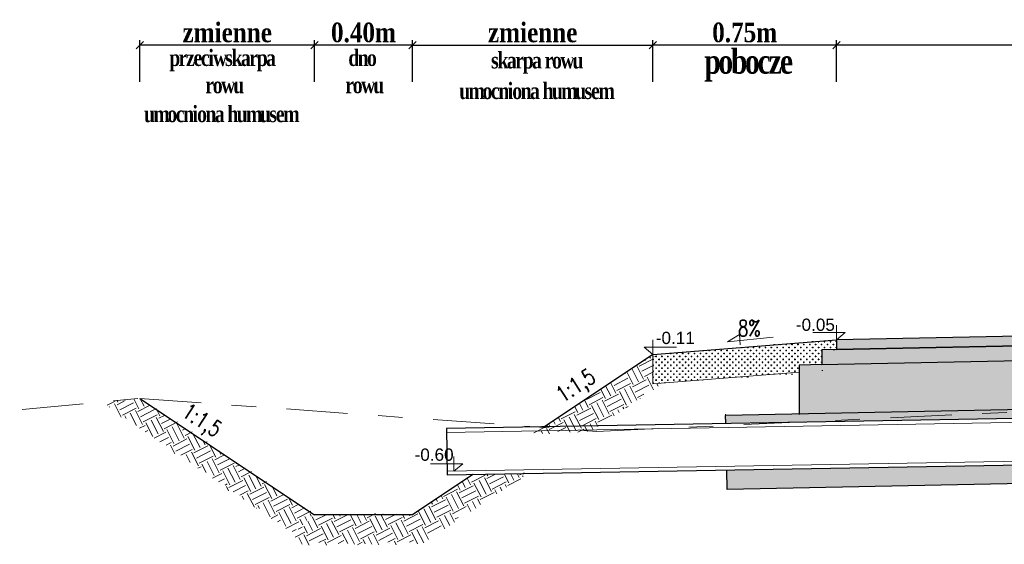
# Model space of a CAD drawing. Header units: metres. Extents: x 7443217.8 to 7443294, y 5637144.8 to 5637207.3.
# Tile 20 of 23: x 7443274 to 7443278, y 5637178.3 to 5637180.5. Entities that reach past the tile are written whole.
import ezdxf
from ezdxf.enums import TextEntityAlignment as Align

# ---------------------------------------------------------------- set-up
doc = ezdxf.new("R2010")
doc.units = ezdxf.units.M
for name, pattern in [('AUSGEZOGEN', [0]), ('CIĄGŁA', [0]), ('DASHDOT2', [0.5, 0.25, -0.125, 0, -0.125])]:
    doc.linetypes.add(name, pattern=pattern)
doc.layers.get('Defpoints').update_dxf_attribs({"true_color": 0x999999})
for name, color, linetype, lineweight in [('+wymiar', 7, 'Continuous', 9), ('cienko', 7, 'CIĄGŁA', 30), ('F00000', 7, 'AUSGEZOGEN', 13), ('Wymiary', 7, 'Continuous', 15)]:
    doc.layers.add(name, color=color, linetype=linetype, lineweight=lineweight)
for name, color, linetype in [('3_p', 7, 'Continuous'), ('__pp22', 7, 'Continuous'), ('K_wymiar', 7, 'Continuous')]:
    doc.layers.add(name, color=color, linetype=linetype)
doc.styles.add('romans1', font='timesbd.ttf', dxfattribs={"width": 0.85})
doc.styles.add('style1', font='romans.shx', dxfattribs={"width": 0.75, "height": 7})
doc.styles.add('style4', font='arial.ttf', dxfattribs={"height": 21})
doc.dimstyles.new('magda 25', dxfattribs={"dimtxt": 0.08, "dimasz": 0.03, "dimexe": 0.02, "dimexo": 0, "dimgap": 0.01, "dimtad": 1, "dimzin": 0, "dimdsep": 46, "dimtxsty": 'romans1', "dimblk": 'OBLIQUE', "dimcen": 0.09, "dimazin": 0, "dimtfac": 1, "dimtmove": 0, "dimatfit": 2, "dimldrblk": 'OBLIQUE', "dimfxl": 0.15, "dimfxlon": 1, "dimtolj": 1, "dimtzin": 0, "dimarcsym": 0})

# ---------------------------------------------------------------- blocks, each defined once
blk = doc.blocks.new('_Oblique')
at = {"color": 0, "linetype": 'ByBlock', "lineweight": -2}
blk.add_line((-0.5, -0.5), (0.5, 0.5), dxfattribs=at)
blk = doc.blocks.new('*D897')
at = {"layer": '+wymiar', "color": 0, "lineweight": -2, "transparency": 16777216}
for p, q in [((7443277.358942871, 5637180.206099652), (7443277.358942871, 5637180.376099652)), ((7443279.858942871, 5637180.206099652), (7443279.858942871, 5637180.376099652)), ((7443279.858942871, 5637180.356099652), (7443277.358942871, 5637180.356099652))]:
    blk.add_line(p, q, dxfattribs=at)
at = {"layer": 'Defpoints', "color": 0, "lineweight": 13, "transparency": 16777216}
for p in [(7443277.358942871, 5637180.356099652), (7443277.358942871, 5637179.574639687), (7443279.858942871, 5637179.574639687)]:
    blk.add_point(p, dxfattribs=at)
at = {"layer": '+wymiar', "color": 0, "lineweight": -2, "transparency": 16777216, "xscale": 0.03, "yscale": 0.03, "zscale": 0.03, "rotation": 180}
blk.add_blockref('_Oblique', (7443277.358942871, 5637180.356099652), dxfattribs=at)
at = {"layer": '+wymiar', "color": 0, "lineweight": -2, "transparency": 16777216, "xscale": 0.03, "yscale": 0.03, "zscale": 0.03}
blk.add_blockref('_Oblique', (7443279.858942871, 5637180.356099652), dxfattribs=at)
at = {"layer": '+wymiar', "color": 0, "transparency": 16777216, "insert": (7443278.608942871, 5637180.4069089), "char_height": 0.08, "attachment_point": 5, "style": 'romans1'}
blk.add_mtext('\\A1;2.50m', dxfattribs=at)
blk = doc.blocks.new('*D898')
at = {"layer": '+wymiar', "color": 0, "lineweight": -2, "transparency": 16777216}
for p, q in [((7443276.608942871, 5637180.206099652), (7443276.608942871, 5637180.376099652)), ((7443277.358942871, 5637180.206099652), (7443277.358942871, 5637180.376099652)), ((7443277.358942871, 5637180.356099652), (7443276.608942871, 5637180.356099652))]:
    blk.add_line(p, q, dxfattribs=at)
at = {"layer": 'Defpoints', "color": 0, "lineweight": 13, "transparency": 16777216}
for p in [(7443276.608942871, 5637180.356099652), (7443276.608942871, 5637179.574639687), (7443277.358942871, 5637179.574639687)]:
    blk.add_point(p, dxfattribs=at)
at = {"layer": '+wymiar', "color": 0, "lineweight": -2, "transparency": 16777216, "xscale": 0.03, "yscale": 0.03, "zscale": 0.03, "rotation": 180}
blk.add_blockref('_Oblique', (7443276.608942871, 5637180.356099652), dxfattribs=at)
at = {"layer": '+wymiar', "color": 0, "lineweight": -2, "transparency": 16777216, "xscale": 0.03, "yscale": 0.03, "zscale": 0.03}
blk.add_blockref('_Oblique', (7443277.358942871, 5637180.356099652), dxfattribs=at)
at = {"layer": '+wymiar', "color": 0, "transparency": 16777216, "insert": (7443276.983942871, 5637180.4069089), "char_height": 0.08, "attachment_point": 5, "style": 'romans1'}
blk.add_mtext('\\A1;0.75m', dxfattribs=at)
blk = doc.blocks.new('*D902')
at = {"layer": '+wymiar', "color": 0, "lineweight": -2, "transparency": 16777216}
for p, q in [((7443275.227624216, 5637180.20609965), (7443275.227624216, 5637180.37609965)), ((7443275.627624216, 5637180.20609965), (7443275.627624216, 5637180.37609965)), ((7443275.627624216, 5637180.35609965), (7443275.227624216, 5637180.35609965))]:
    blk.add_line(p, q, dxfattribs=at)
at = {"layer": 'Defpoints', "color": 0, "lineweight": 13, "transparency": 16777216}
for p in [(7443275.227624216, 5637180.35609965), (7443275.227624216, 5637178.439879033), (7443275.627624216, 5637178.439879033)]:
    blk.add_point(p, dxfattribs=at)
at = {"layer": '+wymiar', "color": 0, "lineweight": -2, "transparency": 16777216, "xscale": 0.03, "yscale": 0.03, "zscale": 0.03, "rotation": 180}
blk.add_blockref('_Oblique', (7443275.227624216, 5637180.35609965), dxfattribs=at)
at = {"layer": '+wymiar', "color": 0, "lineweight": -2, "transparency": 16777216, "xscale": 0.03, "yscale": 0.03, "zscale": 0.03}
blk.add_blockref('_Oblique', (7443275.627624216, 5637180.35609965), dxfattribs=at)
at = {"layer": '+wymiar', "color": 0, "transparency": 16777216, "insert": (7443275.427624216, 5637180.406908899), "char_height": 0.08, "attachment_point": 5, "style": 'romans1'}
blk.add_mtext('\\A1;0.40m', dxfattribs=at)
blk = doc.blocks.new('*D900')
at = {"layer": '+wymiar', "color": 0, "lineweight": -2, "transparency": 16777216}
for p, q in [((7443274.515119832, 5637180.20609965), (7443274.515119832, 5637180.37609965)), ((7443275.227624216, 5637180.20609965), (7443275.227624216, 5637180.37609965)), ((7443275.227624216, 5637180.35609965), (7443274.515119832, 5637180.35609965))]:
    blk.add_line(p, q, dxfattribs=at)
at = {"layer": 'Defpoints', "color": 0, "lineweight": 13, "transparency": 16777216}
for p in [(7443274.515119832, 5637180.35609965), (7443274.515119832, 5637178.914881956), (7443275.227624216, 5637178.449509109)]:
    blk.add_point(p, dxfattribs=at)
at = {"layer": '+wymiar', "color": 0, "lineweight": -2, "transparency": 16777216, "xscale": 0.03, "yscale": 0.03, "zscale": 0.03, "rotation": 180}
blk.add_blockref('_Oblique', (7443274.515119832, 5637180.35609965), dxfattribs=at)
at = {"layer": '+wymiar', "color": 0, "lineweight": -2, "transparency": 16777216, "xscale": 0.03, "yscale": 0.03, "zscale": 0.03}
blk.add_blockref('_Oblique', (7443275.227624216, 5637180.35609965), dxfattribs=at)
at = {"layer": '+wymiar', "color": 0, "transparency": 16777216, "insert": (7443274.871372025, 5637180.407024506), "char_height": 0.08, "attachment_point": 5, "style": 'romans1'}
blk.add_mtext('\\A1;zmienne', dxfattribs=at)
blk = doc.blocks.new('*D901')
at = {"layer": '+wymiar', "color": 0, "lineweight": -2, "transparency": 16777216}
for p, q in [((7443275.627624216, 5637180.20609965), (7443275.627624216, 5637180.37609965)), ((7443276.609039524, 5637180.20609965), (7443276.609039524, 5637180.37609965)), ((7443275.627624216, 5637180.35609965), (7443276.609039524, 5637180.35609965))]:
    blk.add_line(p, q, dxfattribs=at)
at = {"layer": 'Defpoints', "color": 0, "lineweight": 13, "transparency": 16777216}
for p in [(7443276.609039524, 5637180.35609965), (7443276.609039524, 5637179.094155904), (7443275.627624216, 5637178.449509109)]:
    blk.add_point(p, dxfattribs=at)
at = {"layer": '+wymiar', "color": 0, "lineweight": -2, "transparency": 16777216, "xscale": 0.03, "yscale": 0.03, "zscale": 0.03, "rotation": 180}
blk.add_blockref('_Oblique', (7443275.627624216, 5637180.35609965), dxfattribs=at)
at = {"layer": '+wymiar', "color": 0, "lineweight": -2, "transparency": 16777216, "xscale": 0.03, "yscale": 0.03, "zscale": 0.03}
blk.add_blockref('_Oblique', (7443276.609039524, 5637180.35609965), dxfattribs=at)
at = {"layer": '+wymiar', "color": 0, "transparency": 16777216, "insert": (7443276.11833187, 5637180.407024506), "char_height": 0.08, "attachment_point": 5, "style": 'romans1'}
blk.add_mtext('\\A1;zmienne', dxfattribs=at)

msp = doc.modelspace()

# ---------------------------------------------------------------- hatches: boundary and pattern name
at = {"layer": '__pp22', "true_color": 0xc7c8ca}
h = msp.add_hatch(color=9, dxfattribs=at)
h.dxf.hatch_style = 1
h.paths.add_polyline_path([(7443277.358417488, 5637179.124826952), (7443277.358520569, 5637179.154114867), (7443282.377050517, 5637179.2544855), (7443282.377850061, 5637179.214504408), (7443277.359120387, 5637179.11411886), (7443277.359120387, 5637179.124124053)])
at = {"layer": '__pp22'}
h = msp.add_hatch(color=8, dxfattribs=at)
h.dxf.hatch_style = 1
h.paths.add_polyline_path([(7443277.298538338, 5637179.052866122), (7443277.298520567, 5637179.112906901), (7443282.43705123, 5637179.21568856), (7443282.437033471, 5637179.155689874)])
at = {"layer": 'cienko', "lineweight": 9}
h = msp.add_hatch(dxfattribs=at)
h.set_pattern_fill('EARTH', color=9, scale=0.01, angle=26.99999999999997)
h.set_pattern_definition([(26.99999999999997, (26.70783462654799, -12.99633481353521), (0.02775051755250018, 0.08540731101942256), [0.0635, -0.0635]), (26.99999999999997, (26.69702397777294, -12.97511772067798), (0.02775051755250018, 0.08540731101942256), [0.0635, -0.0635]), (26.99999999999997, (26.6862133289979, -12.95390062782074), (0.02775051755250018, 0.08540731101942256), [0.0635, -0.0635]), (116.9999999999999, (26.68968214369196, -12.94322471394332), (-0.08540731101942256, 0.02775051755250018), [0.0635, -0.0635]), (116.9999999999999, (26.7108992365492, -12.93241406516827), (-0.08540731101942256, 0.02775051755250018), [0.0635, -0.0635]), (116.9999999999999, (26.73211632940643, -12.92160341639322), (-0.08540731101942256, 0.02775051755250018), [0.0635, -0.0635])])
h.paths.add_polyline_path([(7443276.609039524, 5637179.094155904), (7443276.609039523, 5637178.973772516), (7443276.649673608, 5637178.977023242), (7443276.353011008, 5637178.779248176), (7443276.122946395, 5637178.770093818)])
h.paths.add_polyline_path([(7443276.096596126, 5637178.608304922), (7443275.874446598, 5637178.604427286), (7443275.627624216, 5637178.439879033), (7443275.227624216, 5637178.439879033), (7443275.142809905, 5637178.354987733), (7443275.177950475, 5637178.319879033), (7443275.663957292, 5637178.319879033)])
h = msp.add_hatch(dxfattribs=at)
h.set_pattern_fill('EARTH', color=9, scale=0.01, angle=26.99999999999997)
h.set_pattern_definition([(26.99999999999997, (25.54961425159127, -6.671656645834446), (0.02775051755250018, 0.08540731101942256), [0.0635, -0.0635]), (26.99999999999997, (25.53880360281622, -6.65043955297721), (0.02775051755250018, 0.08540731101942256), [0.0635, -0.0635]), (26.99999999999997, (25.52799295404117, -6.629222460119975), (0.02775051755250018, 0.08540731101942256), [0.0635, -0.0635]), (116.9999999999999, (25.53146176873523, -6.618546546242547), (-0.08540731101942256, 0.02775051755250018), [0.0635, -0.0635]), (116.9999999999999, (25.55267886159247, -6.607735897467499), (-0.08540731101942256, 0.02775051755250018), [0.0635, -0.0635]), (116.9999999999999, (25.5738959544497, -6.596925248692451), (-0.08540731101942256, 0.02775051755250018), [0.0635, -0.0635])])
h.paths.add_polyline_path([(7443274.356830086, 5637178.900019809), (7443274.515119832, 5637178.914881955), (7443275.223179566, 5637178.442842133), (7443275.142809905, 5637178.36461781)])
at = {"layer": 'F00000'}
h = msp.add_hatch(dxfattribs=at)
h.set_pattern_fill('CROSS', color=8, scale=0.0019, angle=90)
h.set_pattern_definition([(90, (9537.01354435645, -8196.003359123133), (-0.012065, 0.012065), [0.0060325, -0.0180975]), (180, (9537.016560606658, -8196.000342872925), (-0.012065, -0.012065), [0.0060325, -0.0180975])])
h.paths.add_polyline_path([(7443277.358520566, 5637179.154114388), (7443277.358379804, 5637179.114120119), (7443277.298520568, 5637179.112906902), (7443277.298538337, 5637179.052866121), (7443277.206006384, 5637179.051076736), (7443277.206006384, 5637179.021529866), (7443276.609039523, 5637178.973772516), (7443276.609039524, 5637179.094155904)])
h = msp.add_hatch(dxfattribs=at)
h.set_pattern_fill('CROSS', color=8, scale=0.0019, angle=90)
h.set_pattern_definition([(90, (9537.013641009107, -8195.957805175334), (-0.012065, 0.012065), [0.0060325, -0.0180975]), (180, (9537.016657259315, -8195.954788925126), (-0.012065, -0.012065), [0.0060325, -0.0180975])])
h.paths.add_polyline_path([(7443277.206006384, 5637178.849856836), (7443277.206006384, 5637179.051076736), (7443282.527015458, 5637179.157490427), (7443282.527030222, 5637178.958616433), (7443282.358978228, 5637178.95408794), (7443277.359907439, 5637178.854055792)])
h = msp.add_hatch(dxfattribs=at)
h.set_pattern_fill('ANSI33', color=8, scale=0.0081, angle=90)
h.set_pattern_definition([(135, (9537.013641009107, -8195.957805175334), (-0.03637003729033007, -0.03637003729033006), []), (135, (9537.013641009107, -8195.921435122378), (-0.03637003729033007, -0.03637003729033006), [0.0257175, -0.01285875])])
h.paths.add_polyline_path([(7443282.826968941, 5637178.72578402), (7443276.910545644, 5637178.622512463), (7443276.912129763, 5637178.54381089), (7443282.826968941, 5637178.663439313)])
h.paths.add_polyline_path([(7443276.906722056, 5637178.812474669), (7443282.82696894, 5637178.915812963), (7443282.826968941, 5637178.964679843), (7443282.358978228, 5637178.95408794), (7443277.359907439, 5637178.854055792), (7443276.906067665, 5637178.844985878)])

# ---------------------------------------------------------------- linework, layer by layer
at = {"layer": '+wymiar', "flags": 128}
for points in [[(7443282.377050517, 5637179.2544855), (7443277.358520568, 5637179.1541149)], [(7443277.100062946, 5637179.164092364), (7443276.91321649, 5637179.145485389), (7443276.962129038, 5637179.176013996), (7443276.966041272, 5637179.133840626)]]:
    msp.add_lwpolyline(points, dxfattribs=at)
at = {"lineweight": 15}
for points in [[(7443283.20100878, 5637178.907592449), (7443275.766300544, 5637178.776475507)], [(7443283.203805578, 5637178.747364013), (7443275.769073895, 5637178.617590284)]]:
    msp.add_lwpolyline(points, dxfattribs=at)
at = {"layer": '3_p', "color": 92, "linetype": 'DASHDOT2', "lineweight": 9}
msp.add_lwpolyline([(7443269.089255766, 5637178.668316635), (7443273.436428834, 5637178.813601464), (7443274.515119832, 5637178.914881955), (7443276.38070673, 5637178.7803502), (7443278.458450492, 5637178.876368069), (7443280.319577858, 5637178.779583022), (7443284.448280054, 5637178.958630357), (7443289.415564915, 5637179.449901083)], dxfattribs=at)
at = {"layer": 'cienko', "flags": 128}
for points in [[(7443282.377050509, 5637179.254485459), (7443277.358520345, 5637179.15412607)], [(7443282.377050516, 5637179.254485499), (7443277.358520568, 5637179.154114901)], [(7443277.358380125, 5637179.114104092), (7443282.43705123, 5637179.21568856), (7443282.437033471, 5637179.155689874)], [(7443282.377850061, 5637179.214504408), (7443277.359120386, 5637179.114118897)], [(7443276.609039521, 5637179.094155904), (7443277.358520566, 5637179.154114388)], [(7443277.296006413, 5637179.052817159), (7443282.527015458, 5637179.157490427), (7443282.527030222, 5637178.958616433), (7443276.906067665, 5637178.844985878)], [(7443277.358520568, 5637179.1541149), (7443277.358379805, 5637179.114120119), (7443277.298520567, 5637179.112906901), (7443277.298538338, 5637179.052866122), (7443277.206006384, 5637179.051076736), (7443277.206006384, 5637178.849856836)], [(7443276.609039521, 5637179.094155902), (7443276.167153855, 5637178.799565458)], [(7443283.200751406, 5637178.92233736), (7443275.766019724, 5637178.792563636), (7443275.769335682, 5637178.602592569), (7443283.204067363, 5637178.732366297)], [(7443274.515119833, 5637178.914881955), (7443275.227624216, 5637178.439879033)], [(7443276.906722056, 5637178.812474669), (7443276.906067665, 5637178.844985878)], [(7443282.826968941, 5637178.72578402), (7443282.826968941, 5637178.663439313), (7443276.912129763, 5637178.54381089), (7443276.910545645, 5637178.622512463)], [(7443275.874446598, 5637178.604427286), (7443275.627624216, 5637178.439879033)], [(7443275.627624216, 5637178.439879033), (7443275.227624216, 5637178.439879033), (7443275.227624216, 5637178.439879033)]]:
    msp.add_lwpolyline(points, dxfattribs=at)
at = {"layer": 'cienko', "lineweight": 5}
for points in [[(7443277.358520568, 5637179.154114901), (7443277.358520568, 5637179.214114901), (7443277.358520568, 5637179.184114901), (7443277.394520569, 5637179.184114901), (7443277.358520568, 5637179.154114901), (7443277.358520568, 5637179.184114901), (7443277.262520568, 5637179.184114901)], [(7443276.609039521, 5637179.094155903), (7443276.609039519, 5637179.154155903), (7443276.60903952, 5637179.124155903), (7443276.57303952, 5637179.124155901), (7443276.609039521, 5637179.094155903), (7443276.60903952, 5637179.124155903), (7443276.705039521, 5637179.124155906)], [(7443276.609039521, 5637179.094155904), (7443276.609039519, 5637179.154155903), (7443276.60903952, 5637179.124155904), (7443276.57303952, 5637179.124155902), (7443276.609039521, 5637179.094155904), (7443276.60903952, 5637179.124155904), (7443276.705039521, 5637179.124155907)], [(7443275.796943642, 5637178.618076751), (7443275.796943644, 5637178.678076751), (7443275.796943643, 5637178.648076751), (7443275.832943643, 5637178.648076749), (7443275.796943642, 5637178.618076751), (7443275.796943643, 5637178.648076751), (7443275.700943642, 5637178.648076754)], [(7443275.796943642, 5637178.618076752), (7443275.796943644, 5637178.678076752), (7443275.796943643, 5637178.648076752), (7443275.832943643, 5637178.64807675), (7443275.796943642, 5637178.618076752), (7443275.796943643, 5637178.648076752), (7443275.700943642, 5637178.648076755)], [(7443275.796943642, 5637178.618076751), (7443275.796943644, 5637178.678076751), (7443275.796943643, 5637178.648076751), (7443275.832943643, 5637178.648076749), (7443275.796943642, 5637178.618076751), (7443275.796943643, 5637178.648076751), (7443275.700943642, 5637178.648076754)], [(7443275.796943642, 5637178.618076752), (7443275.796943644, 5637178.678076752), (7443275.796943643, 5637178.648076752), (7443275.832943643, 5637178.64807675), (7443275.796943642, 5637178.618076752), (7443275.796943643, 5637178.648076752), (7443275.700943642, 5637178.648076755)]]:
    msp.add_lwpolyline(points, dxfattribs=at)
at = {"layer": 'F00000', "flags": 128}
for points in [[(7443277.358520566, 5637179.154114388), (7443276.609039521, 5637179.094155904)], [(7443277.206006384, 5637179.021529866), (7443276.609039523, 5637178.973772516)], [(7443277.302687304, 5637179.02926434), (7443277.298545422, 5637179.02893299)]]:
    msp.add_lwpolyline(points, dxfattribs=at)
at = {"layer": 'K_wymiar', "lineweight": 13, "flags": 128}
for points in [[(7443276.609039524, 5637179.094155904), (7443276.609039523, 5637178.973772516)], [(7443276.906006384, 5637178.851049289), (7443276.906778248, 5637178.81247565)], [(7443276.910579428, 5637178.622513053), (7443276.912129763, 5637178.545035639)]]:
    msp.add_lwpolyline(points, dxfattribs=at)

# ---------------------------------------------------------------- texts
at = {"lineweight": 15, "style": 'style1', "width": 0.75}
msp.add_text('8%%%', height=0.065, dxfattribs=at).set_placement((7443277.048780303, 5637179.201471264), align=Align.MIDDLE_RIGHT)
at = {"color": 7, "style": 'style4'}
msp.add_text('-0.05', height=0.05, dxfattribs=at).set_placement((7443277.192968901, 5637179.19039827))
for s, rotation, p in [('-0.11', 1.778695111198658e-06, (7443276.621042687, 5637179.136658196)), ('-0.60', 359.9999982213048, (7443275.636338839, 5637178.660579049))]:
    msp.add_text(s, height=0.05, rotation=rotation, dxfattribs=at).set_placement(p)
at = {"lineweight": 15, "style": 'style1', "width": 0.75}
for rotation, p in [(32.94851404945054, (7443276.363694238, 5637179.013856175)), (327.0514859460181, (7443274.83966573, 5637178.78130673))]:
    msp.add_text('1:1,5', height=0.065, rotation=rotation, dxfattribs=at).set_placement(p, align=Align.MIDDLE_RIGHT)
at = {"layer": 'Wymiary', "ltscale": 0.2, "attachment_point": 5, "style": 'romans1'}
for s, insert, char_height in [('\\A1;{\\W0.8;\\T0.85;przeciwskarpa\\P rowu}', (7443274.849490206, 5637180.247978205), 0.0666), ('\\A1;{\\W0.8;\\T0.85;dno\\P rowu}', (7443275.420988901, 5637180.248077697), 0.0666), ('\\A1;{\\W0.8;\\T0.85;pobocze}', (7443276.996219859, 5637180.273230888), 0.1), ('\\A1;{\\W0.8;\\T0.85;skarpa rowu}', (7443276.133672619, 5637180.283308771), 0.0666), ('\\A1;{\\W0.8;\\T0.85;umocniona humusem}', (7443276.131231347, 5637180.168740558), 0.0666), ('\\A1;{\\W0.8;\\T0.85;umocniona humusem}', (7443274.844450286, 5637180.074427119), 0.0666)]:
    msp.add_mtext(s, dxfattribs=dict(at, insert=insert, char_height=char_height))

# ---------------------------------------------------------------- dimensions: what is measured, and where the dimension line sits
at = {"layer": '+wymiar'}
dim = msp.add_linear_dim(base=(7443274.515119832, 5637180.35609965), p1=(7443275.227624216, 5637178.449509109), p2=(7443274.515119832, 5637178.914881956), angle=180, text='zmienne', dimstyle='magda 25', override={"dimpost": 'm'}, dxfattribs=at)
dim.commit()
dim.dimension.update_dxf_attribs({"geometry": '*D900', "text_midpoint": (7443274.871372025, 5637180.35609965), "dimtype": 160})
dim = msp.add_linear_dim(base=(7443275.227624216, 5637180.35609965), p1=(7443275.627624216, 5637178.439879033), p2=(7443275.227624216, 5637178.439879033), angle=180, dimstyle='magda 25', override={"dimpost": 'm'}, dxfattribs=at)
dim.commit()
dim.dimension.update_dxf_attribs({"geometry": '*D902', "text_midpoint": (7443275.427624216, 5637180.406908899)})
dim = msp.add_linear_dim(base=(7443276.609039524, 5637180.35609965), p1=(7443275.627624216, 5637178.449509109), p2=(7443276.609039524, 5637179.094155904), text='zmienne', dimstyle='magda 25', override={"dimpost": 'm'}, dxfattribs=at)
dim.commit()
dim.dimension.update_dxf_attribs({"geometry": '*D901', "text_midpoint": (7443276.11833187, 5637180.35609965), "dimtype": 160})
for p1, p2, picture, middle in [((7443277.358942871, 5637179.574639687), (7443276.608942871, 5637179.574639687), '*D898', (7443276.983942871, 5637180.4069089)), ((7443279.858942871, 5637179.574639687), (7443277.358942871, 5637179.574639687), '*D897', (7443278.608942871, 5637180.4069089))]:
    dim = msp.add_aligned_dim(p1=p1, p2=p2, distance=-0.7814599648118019, dimstyle='magda 25', override={"dimpost": 'm'}, dxfattribs=at)
    dim.commit()
    dim.dimension.update_dxf_attribs({"geometry": picture, "text_midpoint": middle})

doc.saveas('drawing.dxf')
